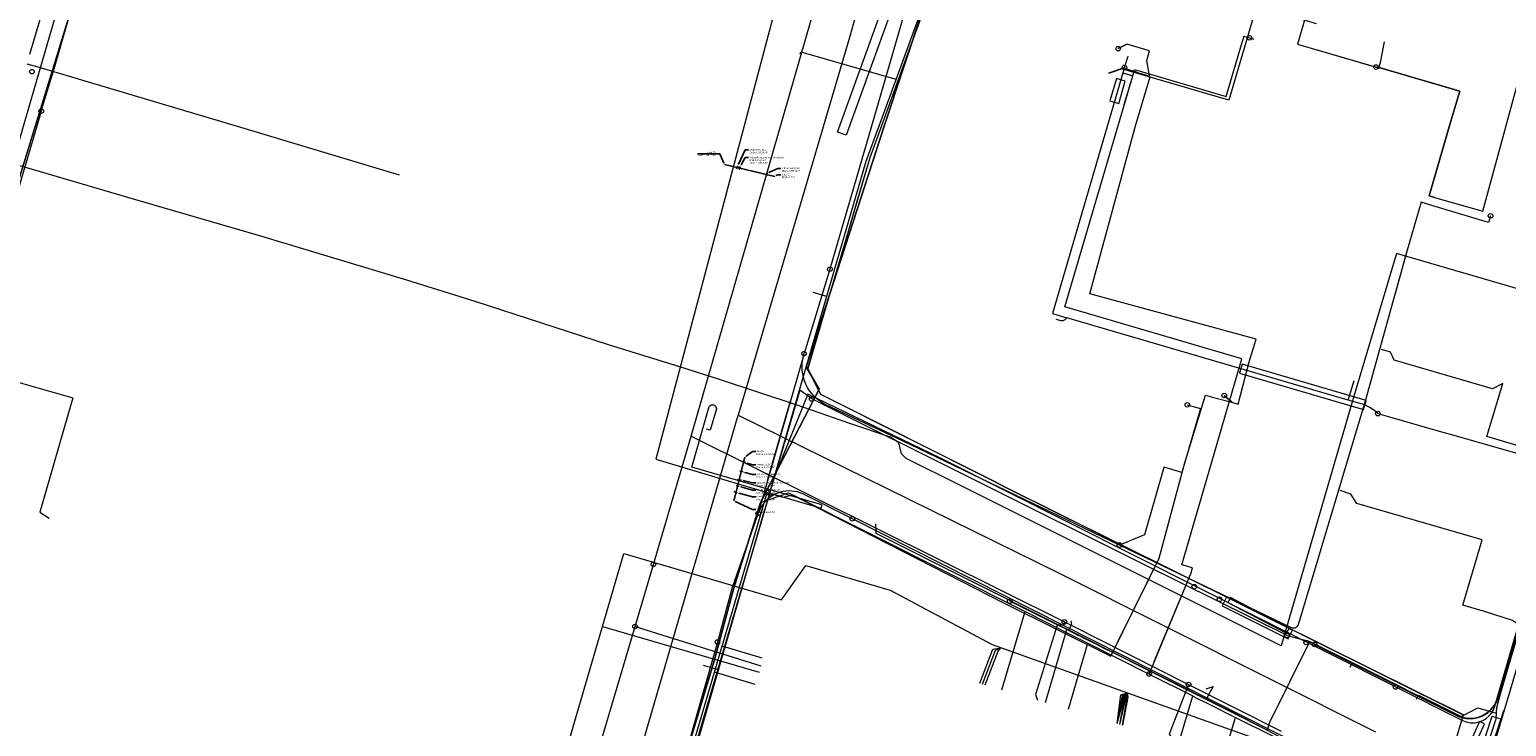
# Model space of a CAD drawing. Header units: metres. Extents: x 136717 to 137105, y 452657 to 453124.
# Tile 14 of 27: x 136797 to 136957, y 452935 to 453010. Entities that reach past the tile are written whole.
import ezdxf
from ezdxf import colors
from ezdxf.entities.mleader import LeaderData, LeaderLine
from ezdxf.math import Vec2, Vec3

# ---------------------------------------------------------------- set-up
doc = ezdxf.new("R2010")
doc.units = ezdxf.units.M
doc.header["$MEASUREMENT"] = 0
for name, color, linetype, lineweight in [('DATA_GM0344_TELECOMMUNICATIEKAB', 7, 'Continuous', 0), ('DATA_KL1010_OVERIG', 7, 'Continuous', 0), ('DATA_KL1010_TELECOMMUNICATIEKAB', 7, 'Continuous', 0), ('DATA_KL1011_DUCT', 7, 'Continuous', 0), ('DATA_KL1011_KABELBED', 7, 'Continuous', 0), ('DATA_KL1011_KAST', 7, 'Continuous', 0), ('DATA_KL1011_MANTELBUIS', 7, 'Continuous', 0), ('DATA_KL1011_TELECOMMUNICATIEKAB', 7, 'Continuous', 0), ('DATA_KL1016_TELECOMMUNICATIEKAB', 7, 'Continuous', 0), ('DATA_KL1049_TELECOMMUNICATIEKAB', 7, 'Continuous', 0), ('DATA_KL1051_GTWP', 7, 'Continuous', 0), ('DATA_KL1051_KABELBED', 7, 'Continuous', 0), ('DATA_KL1051_MANTELBUIS', 7, 'Continuous', 0), ('DATA_KL1081_MOF', 7, 'Continuous', 0), ('DATA_KL1081_TELECOMMUNICATIEKAB', 7, 'Continuous', 0), ('DATA_KL1089_TELECOMMUNICATIEKAB', 7, 'Continuous', 0), ('GAS-LD_KL1081_AFSLUITER', 7, 'Continuous', 0), ('GAS-LD_KL1081_MANTELBUIS', 7, 'Continuous', 0), ('GAS-LD_KL1081_OLIEGASCHEMIPIJP', 7, 'Continuous', 0), ('GAS-LD_KL1081_TSTUK', 7, 'Continuous', 0), ('LS_KL1081_ELEKTRICITEITSKABEL', 7, 'Continuous', 0), ('LS_KL1081_MANTELBUIS', 7, 'Continuous', 0), ('LS_KL1081_MOF', 7, 'Continuous', 0), ('MS_KL1081_MANTELBUIS', 7, 'Continuous', 0), ('MS_KL1081_MOF', 7, 'Continuous', 0), ('OVERIG_GM0344_MANTELBUIS', 7, 'Continuous', 0), ('OVERIG_GM0344_OVERIG', 7, 'Continuous', 0), ('RIOOL-VV_GM0344_OVERIG', 7, 'Continuous', 0), ('RIOOL-VV_GM0344_RIOOLLEIDING', 7, 'Continuous', 0), ('WATER_KL1048_AFSLUITER', 7, 'Continuous', 0), ('WATER_KL1048_PUNTVANLEVERING', 7, 'Continuous', 0), ('WATER_KL1048_WATERLEIDING', 7, 'Continuous', 0)]:
    doc.layers.add(name, color=color, linetype=linetype, lineweight=lineweight)

# ---------------------------------------------------------------- blocks, each defined once
blk = doc.blocks.new('LI_21O060533_1')
at = {"layer": 'DATA_GM0344_TELECOMMUNICATIEKAB', "color": 3, "linetype": 'Continuous', "flags": 128}
blk.add_lwpolyline([(136892.19, 453017.82), (136885.4, 452999.01), (136884.46, 452999.35), (136891.25, 453018.16), (136892.19, 453017.82), (136892.19, 453017.82), (136893.43, 453017.36)], dxfattribs=at)
at = {"layer": 'DATA_KL1010_OVERIG', "color": 3, "linetype": 'Continuous'}
blk.add_circle((136942.79, 453006.41), 0.25, dxfattribs=at)
at = {"layer": 'DATA_KL1010_TELECOMMUNICATIEKAB', "color": 3, "linetype": 'Continuous', "flags": 128}
for points in [[(136811.51, 453066.85), (136814.09, 453065.97), (136815.8, 453065.41), (136818.32, 453073.11), (136846.77, 453065.26), (136869.87, 453057.81), (136882.98, 453028.97), (136885.69, 453028.26), (136896.73, 453025.39), (136900.1, 453026.91), (136905.23, 453025.64), (136929.91, 453018.5), (136936.56, 453016.68), (136934.29, 453008.9), (136935.53, 453008.54), (136943.11, 453006.32), (136943.29, 453006.91), (136943.7, 453009.13)], [(136811.51, 453066.85), (136814.09, 453065.97), (136815.8, 453065.41), (136818.32, 453073.11), (136846.77, 453065.26), (136869.87, 453057.81), (136882.98, 453028.97), (136885.69, 453028.26), (136896.73, 453025.39), (136900.1, 453026.91), (136905.23, 453025.64), (136929.91, 453018.5), (136936.56, 453016.68), (136934.29, 453008.9), (136935.53, 453008.54), (136942.79, 453006.41), (136943.11, 453006.32), (136943.23, 453006.31), (136951.85, 453003.79), (136950.79, 453000.17), (136948.53, 452992.44), (136949.11, 452992.27), (136954.35, 452990.79), (136959.5, 453009.6)], [(136811.51, 453066.85), (136814.09, 453065.97), (136815.8, 453065.41), (136818.32, 453073.11), (136846.77, 453065.26), (136869.87, 453057.81), (136882.98, 453028.97), (136885.69, 453028.26), (136896.73, 453025.39), (136900.1, 453026.91), (136905.23, 453025.64), (136929.91, 453018.5), (136936.56, 453016.68), (136934.29, 453008.9), (136935.53, 453008.54), (136942.79, 453006.41)], [(136942.79, 453006.41), (136943.11, 453006.32), (136943.29, 453006.91)], [(136949.11, 452992.27), (136948.53, 452992.44), (136950.79, 453000.17), (136951.85, 453003.79), (136943.23, 453006.31), (136943.11, 453006.32), (136942.79, 453006.41)]]:
    blk.add_lwpolyline(points, dxfattribs=at)
at = {"layer": 'DATA_KL1011_DUCT', "color": 3, "linetype": 'Continuous', "flags": 128}
for points in [[(136961.99, 453010.58), (136959.47, 453011.33), (136964.66, 453028.9), (136913.65, 453043.89), (136912.02, 453043.94), (136909.71, 453043.28), (136907.8, 453041.96), (136905.24, 453038.89), (136902.46, 453034.68), (136900.25, 453028.81), (136895.85, 453019.1), (136889.5, 453000), (136881.08, 452973.91), (136882.46, 452971.5), (136876.11, 452959.22), (136873.21, 452949.82), (136871.14, 452942.17), (136866.96, 452928.31), (136860.47, 452906.34), (136843.34, 452847.8), (136847.86, 452846.48), (136848.01, 452846.99)], [(136716.95, 452743.91), (136779.85, 452725.47), (136789.69, 452723.36), (136805.32, 452718.87), (136814.27, 452750), (136828.76, 452799.04), (136836.72, 452825.19), (136860.47, 452906.34), (136866.96, 452928.31), (136871.14, 452942.17), (136873.21, 452949.82), (136876.11, 452959.22), (136882.46, 452971.5), (136881.08, 452973.91), (136889.5, 453000), (136895.85, 453019.1), (136900.25, 453028.81), (136934.73, 453018.98), (136932.79, 453012.16), (136936.29, 453011.13)]]:
    blk.add_lwpolyline(points, dxfattribs=at)
at = {"layer": 'DATA_KL1011_KABELBED', "color": 3, "linetype": 'Continuous', "flags": 128}
for points in [[(136900.25, 453028.81), (136895.85, 453019.1), (136889.5, 453000), (136881.08, 452973.91), (136882.46, 452971.5), (136876.11, 452959.22)], [(136927.16, 452970.08), (136927.85, 452969.89), (136929.06, 452974.46), (136929.79, 452976.92), (136911.79, 452981.85), (136916.75, 453000.04), (136918.3, 453005.25), (136917.98, 453007.11), (136918.26, 453008.17), (136915.8, 453008.87)], [(136914.86, 453008.4), (136915.8, 453008.87)], [(136793.27, 452972.95), (136801.62, 452970.55), (136798.06, 452958.18), (136799.07, 452957.52)], [(136967.27, 452973.12), (136957.6, 452939.85), (136952.8, 452923.69), (136951.3, 452924.42), (136948.12, 452922.69), (136941.24, 452899.46), (136946.32, 452893.69), (136945.77, 452893.18)], [(136876.11, 452959.22), (136879.17, 452960.27), (136902.53, 452948.33), (136914.06, 452942.56), (136919.3, 452953.18), (136922.04, 452963.4), (136924.32, 452970.86), (136925.33, 452970.58)], [(136926.35, 452970.82), (136927.16, 452970.08)], [(136925.33, 452970.58), (136927.16, 452970.08)], [(136873.21, 452949.82), (136876.11, 452959.22)], [(136876.11, 452959.22), (136873.21, 452949.82)], [(136864.91, 452921.37), (136871.14, 452942.17), (136873.21, 452949.82)]]:
    blk.add_lwpolyline(points, dxfattribs=at)
at = {"layer": 'DATA_KL1011_KAST', "color": 3, "linetype": 'Continuous'}
for centre in [(136914.86, 453008.4), (136926.35, 452970.82)]:
    blk.add_circle(centre, 0.25, dxfattribs=at)
at = {"layer": 'DATA_KL1011_MANTELBUIS', "color": 3, "linetype": 'Continuous', "flags": 128}
for points in [[(136877.7, 452962.25), (136882.46, 452971.5)], [(136914.87, 452944.21), (136918.29, 452951.13)], [(136956.61, 452936.7), (136953.18, 452924.97)]]:
    blk.add_lwpolyline(points, dxfattribs=at)
at = {"layer": 'DATA_KL1011_TELECOMMUNICATIEKAB', "color": 3, "linetype": 'Continuous', "flags": 128}
for points in [[(136961.99, 453010.58), (136959.47, 453011.33), (136960.52, 453014.9), (136961.28, 453017.46), (136964.66, 453028.9), (136941.22, 453035.79), (136913.65, 453043.89), (136912.02, 453043.94), (136909.71, 453043.28), (136907.8, 453041.96), (136905.24, 453038.89), (136902.46, 453034.68), (136900.25, 453028.81), (136895.85, 453019.1), (136889.5, 453000), (136881.08, 452973.91), (136882.46, 452971.5), (136876.11, 452959.22), (136873.21, 452949.82), (136871.14, 452942.17), (136864.91, 452921.37)], [(136900.25, 453028.81), (136895.85, 453019.1), (136889.5, 453000), (136881.08, 452973.91), (136882.46, 452971.5), (136876.11, 452959.22)], [(136926.35, 452970.82), (136927.16, 452970.08), (136927.85, 452969.89), (136929.06, 452974.46), (136929.79, 452976.92), (136911.79, 452981.85), (136916.75, 453000.04), (136918.3, 453005.25), (136917.98, 453007.11), (136918.26, 453008.17), (136915.8, 453008.87)], [(136926.35, 452970.82), (136927.16, 452970.08), (136927.85, 452969.89), (136929.06, 452974.46), (136929.79, 452976.92), (136911.79, 452981.85), (136916.75, 453000.04), (136918.3, 453005.25), (136917.98, 453007.11), (136918.26, 453008.17), (136915.8, 453008.87)], [(136926.35, 452970.82), (136927.16, 452970.08), (136927.85, 452969.89), (136929.06, 452974.46), (136929.79, 452976.92), (136911.79, 452981.85), (136916.75, 453000.04), (136918.3, 453005.25), (136917.98, 453007.11), (136918.26, 453008.17), (136915.8, 453008.87)], [(136926.35, 452970.82), (136927.16, 452970.08), (136927.85, 452969.89), (136929.06, 452974.46), (136929.79, 452976.92), (136911.79, 452981.85), (136916.75, 453000.04), (136918.3, 453005.25), (136917.98, 453007.11), (136918.26, 453008.17), (136915.8, 453008.87)], [(136926.35, 452970.82), (136927.16, 452970.08), (136927.85, 452969.89), (136929.06, 452974.46), (136929.79, 452976.92), (136911.79, 452981.85), (136916.75, 453000.04), (136918.3, 453005.25), (136917.98, 453007.11), (136918.26, 453008.17), (136915.8, 453008.87)], [(136926.35, 452970.82), (136927.16, 452970.08), (136927.85, 452969.89), (136929.06, 452974.46), (136929.79, 452976.92), (136911.79, 452981.85), (136916.75, 453000.04), (136918.3, 453005.25), (136917.98, 453007.11), (136918.26, 453008.17), (136915.8, 453008.87)], [(136926.35, 452970.82), (136927.16, 452970.08), (136927.85, 452969.89), (136929.06, 452974.46), (136929.79, 452976.92), (136911.79, 452981.85), (136916.75, 453000.04), (136918.3, 453005.25), (136917.98, 453007.11), (136918.26, 453008.17), (136915.8, 453008.87)], [(136926.35, 452970.82), (136927.16, 452970.08), (136927.85, 452969.89), (136929.06, 452974.46), (136929.79, 452976.92), (136911.79, 452981.85), (136916.75, 453000.04), (136918.3, 453005.25), (136917.98, 453007.11), (136918.26, 453008.17), (136915.8, 453008.87)], [(136926.35, 452970.82), (136927.16, 452970.08), (136927.85, 452969.89), (136929.06, 452974.46), (136929.79, 452976.92), (136911.79, 452981.85), (136916.75, 453000.04), (136918.3, 453005.25), (136917.98, 453007.11), (136918.26, 453008.17), (136915.8, 453008.87)], [(136926.35, 452970.82), (136927.16, 452970.08), (136927.85, 452969.89), (136929.06, 452974.46), (136929.79, 452976.92), (136911.79, 452981.85), (136916.75, 453000.04), (136918.3, 453005.25), (136917.98, 453007.11), (136918.26, 453008.17), (136915.8, 453008.87)], [(136926.35, 452970.82), (136927.16, 452970.08), (136927.85, 452969.89), (136929.06, 452974.46), (136929.79, 452976.92), (136911.79, 452981.85), (136916.75, 453000.04), (136918.3, 453005.25), (136917.98, 453007.11), (136918.26, 453008.17), (136915.8, 453008.87)], [(136926.35, 452970.82), (136927.16, 452970.08), (136927.85, 452969.89), (136929.06, 452974.46), (136929.79, 452976.92), (136911.79, 452981.85), (136916.75, 453000.04), (136918.3, 453005.25), (136917.98, 453007.11), (136918.26, 453008.17), (136915.8, 453008.87)], [(136926.35, 452970.82), (136927.16, 452970.08), (136927.85, 452969.89), (136929.06, 452974.46), (136929.79, 452976.92), (136911.79, 452981.85), (136916.75, 453000.04), (136918.3, 453005.25), (136917.98, 453007.11), (136918.26, 453008.17), (136915.8, 453008.87)], [(136926.35, 452970.82), (136927.16, 452970.08), (136927.85, 452969.89), (136929.06, 452974.46), (136929.79, 452976.92), (136911.79, 452981.85), (136916.75, 453000.04), (136918.3, 453005.25), (136917.98, 453007.11), (136918.26, 453008.17), (136915.8, 453008.87)], [(136926.35, 452970.82), (136927.16, 452970.08), (136927.85, 452969.89), (136929.06, 452974.46), (136929.79, 452976.92), (136911.79, 452981.85), (136916.75, 453000.04), (136918.3, 453005.25), (136917.98, 453007.11), (136918.26, 453008.17), (136915.8, 453008.87)], [(136926.35, 452970.82), (136927.16, 452970.08), (136927.85, 452969.89), (136929.06, 452974.46), (136929.79, 452976.92), (136911.79, 452981.85), (136916.75, 453000.04), (136918.3, 453005.25), (136917.98, 453007.11), (136918.26, 453008.17), (136915.8, 453008.87)], [(136926.35, 452970.82), (136927.16, 452970.08), (136927.85, 452969.89), (136929.06, 452974.46), (136929.79, 452976.92), (136911.79, 452981.85), (136916.75, 453000.04), (136918.3, 453005.25), (136917.98, 453007.11), (136918.26, 453008.17), (136915.8, 453008.87)], [(136926.35, 452970.82), (136927.16, 452970.08), (136927.85, 452969.89), (136929.06, 452974.46), (136929.79, 452976.92), (136911.79, 452981.85), (136916.75, 453000.04), (136918.3, 453005.25), (136917.98, 453007.11), (136918.26, 453008.17), (136915.8, 453008.87)], [(136926.35, 452970.82), (136927.16, 452970.08), (136927.85, 452969.89), (136929.06, 452974.46), (136929.79, 452976.92), (136911.79, 452981.85), (136916.75, 453000.04), (136918.3, 453005.25), (136917.98, 453007.11), (136918.26, 453008.17), (136915.8, 453008.87)], [(136926.35, 452970.82), (136927.16, 452970.08), (136927.85, 452969.89), (136929.06, 452974.46), (136929.79, 452976.92), (136911.79, 452981.85), (136916.75, 453000.04), (136918.3, 453005.25), (136917.98, 453007.11), (136918.26, 453008.17), (136915.8, 453008.87)], [(136926.35, 452970.82), (136927.16, 452970.08), (136927.85, 452969.89), (136929.06, 452974.46), (136929.79, 452976.92), (136911.79, 452981.85), (136916.75, 453000.04), (136918.3, 453005.25), (136917.98, 453007.11), (136918.26, 453008.17), (136915.8, 453008.87), (136914.86, 453008.4)], [(136914.86, 453008.4), (136915.8, 453008.87)], [(136914.86, 453008.4), (136915.8, 453008.87)], [(136914.86, 453008.4), (136915.8, 453008.87)], [(136914.86, 453008.4), (136915.8, 453008.87)], [(136914.86, 453008.4), (136915.8, 453008.87)], [(136914.86, 453008.4), (136915.8, 453008.87)], [(136914.86, 453008.4), (136915.8, 453008.87)], [(136914.86, 453008.4), (136915.8, 453008.87)], [(136914.86, 453008.4), (136915.8, 453008.87)], [(136914.86, 453008.4), (136915.8, 453008.87)], [(136914.86, 453008.4), (136915.8, 453008.87)], [(136914.86, 453008.4), (136915.8, 453008.87)], [(136914.86, 453008.4), (136915.8, 453008.87)], [(136914.86, 453008.4), (136915.8, 453008.87)], [(136914.86, 453008.4), (136915.8, 453008.87)], [(136914.86, 453008.4), (136915.8, 453008.87)], [(136914.86, 453008.4), (136915.8, 453008.87)], [(136914.86, 453008.4), (136915.8, 453008.87)], [(136914.86, 453008.4), (136915.8, 453008.87)], [(136914.86, 453008.4), (136915.8, 453008.87)], [(136914.86, 453008.4), (136915.8, 453008.87)], [(136914.86, 453008.4), (136915.8, 453008.87)], [(136914.86, 453008.4), (136915.8, 453008.87)], [(136914.86, 453008.4), (136915.8, 453008.87)], [(136914.86, 453008.4), (136915.8, 453008.87)], [(136914.86, 453008.4), (136915.8, 453008.87)], [(136914.86, 453008.4), (136915.8, 453008.87)], [(136914.86, 453008.4), (136915.8, 453008.87)], [(136914.86, 453008.4), (136915.8, 453008.87)], [(136965.66, 452973.35), (136965.82, 452973.45), (136967.27, 452973.12), (136957.6, 452939.85), (136952.8, 452923.69), (136951.3, 452924.42), (136948.12, 452922.69), (136941.24, 452899.46), (136946.32, 452893.69), (136945.77, 452893.18), (136950.92, 452891.72), (136951.41, 452893.38), (136953.42, 452900.02), (136955.29, 452899.47), (136955.91, 452899.7)], [(136866.59, 452909.55), (136866.71, 452909.97), (136861.96, 452911.37), (136864.91, 452921.37), (136871.14, 452942.17), (136873.21, 452949.82), (136876.11, 452959.22), (136879.17, 452960.27), (136902.53, 452948.33), (136914.06, 452942.56), (136919.3, 452953.18), (136922.04, 452963.4), (136924.32, 452970.86), (136925.33, 452970.58), (136927.16, 452970.08), (136926.35, 452970.82)], [(136876.11, 452959.22), (136873.21, 452949.82)], [(136864.91, 452921.37), (136871.14, 452942.17), (136873.21, 452949.82)]]:
    blk.add_lwpolyline(points, dxfattribs=at)
at = {"layer": 'DATA_KL1016_TELECOMMUNICATIEKAB', "color": 3, "linetype": 'Continuous', "flags": 128}
for points in [[(136785.15, 452976.82), (136785.7, 452977), (136787.5, 452977.8), (136788, 452978.2), (136789.1, 452979), (136790.4, 452980.3), (136790.9, 452980.8), (136791.9, 452982.4), (136792.5, 452983.6), (136792.7, 452984.2), (136801.2, 453011.8), (136813, 453052.7), (136813.4, 453054), (136812.9, 453057.7), (136836, 453122.2), (136828.38, 453124.48)], [(136785.16, 452976.86), (136786.3, 452977.3), (136786.9, 452977.5), (136788, 452978.2), (136789.5, 452979.4), (136790, 452979.8), (136790.9, 452980.8), (136791.9, 452982.4), (136792.2, 452983), (136792.9, 452984.8), (136801.2, 453011.8), (136806.8, 453031.2), (136813.4, 453054), (136812.9, 453057.7), (136836, 453122.2), (136828.38, 453124.48)]]:
    blk.add_lwpolyline(points, dxfattribs=at)
at = {"layer": 'DATA_KL1049_TELECOMMUNICATIEKAB', "color": 3, "linetype": 'Continuous', "flags": 128}
for points in [[(136894.15, 453013.62), (136889.95, 453002.03), (136887.96, 452996.56), (136885.28, 452987.47), (136883.1, 452980.05), (136881.22, 452973.75), (136882.61, 452970.95), (136901.41, 452961.55), (136902.63, 452960.9), (136926.98, 452948.78), (136952.23, 452936.24), (136952.04, 452935.6), (136949.58, 452927.31)], [(136894.17, 453013.61), (136889.95, 453002.03), (136887.96, 452996.56), (136887.65, 452995.48), (136886.57, 452991.83), (136885.28, 452987.47), (136883.49, 452981.36), (136881.24, 452973.74), (136882.63, 452970.95), (136901.43, 452961.54), (136902.64, 452960.89), (136926.99, 452948.77), (136952.24, 452936.23), (136949.28, 452926.22)], [(136859, 452945.78), (136861.32, 452953.69), (136878.4, 452948.68), (136881.02, 452952.38), (136890.16, 452949.72), (136901.22, 452943.82)], [(136854.7, 452931.08), (136859, 452945.78)], [(136859, 452945.78), (136875.96, 452940.84)], [(136899.87, 452939.63), (136901.28, 452943.33), (136902.16, 452943.48)], [(136900.16, 452939.54), (136901.56, 452943.23), (136902.16, 452943.48)], [(136900.45, 452939.46), (136901.85, 452943.13), (136902.16, 452943.48)], [(136901.22, 452943.82), (136929.53, 452933.72), (136930.47, 452933.44), (136927.83, 452924.48)], [(136914.75, 452935.27), (136915.42, 452938.29), (136915.84, 452938.6)], [(136914.75, 452935.27), (136915.33, 452938.32), (136915.84, 452938.6)], [(136914.75, 452935.27), (136915.54, 452938.28), (136915.84, 452938.6)], [(136914.75, 452935.27), (136915.14, 452938.39), (136915.84, 452938.6)], [(136915.04, 452935.18), (136915.65, 452938.19), (136915.84, 452938.6)], [(136915.04, 452935.18), (136915.74, 452938.16), (136915.84, 452938.6)], [(136915.04, 452935.18), (136915.59, 452938.24), (136915.84, 452938.6)], [(136915.32, 452935.1), (136915.82, 452938.14), (136915.84, 452938.6)], [(136915.84, 452938.6), (136915.89, 452938.12), (136915.32, 452935.1)]]:
    blk.add_lwpolyline(points, dxfattribs=at)
at = {"layer": 'DATA_KL1051_GTWP', "color": 3, "linetype": 'Continuous'}
for centre in [(136955.2, 452990.29), (136883.64, 452984.51), (136883.64, 452984.51), (136880.83, 452975.35), (136880.83, 452975.35), (136880.83, 452975.35), (136922.35, 452969.81), (136875.88, 452958.05), (136875.88, 452958.05), (136875.88, 452958.05), (136886.07, 452957.46), (136886.07, 452957.46), (136915, 452954.61), (136915, 452954.61), (136915, 452954.61), (136871.46, 452944.1), (136871.46, 452944.1)]:
    blk.add_circle(centre, 0.25, dxfattribs=at)
at = {"layer": 'DATA_KL1051_KABELBED', "color": 3, "linetype": 'Continuous', "flags": 128}
for points in [[(136788.6, 452988.61), (136792.11, 452987.54), (136792.65, 452987.37), (136796.31, 453000), (136805.46, 453031.57), (136816.85, 453070.82)], [(136870.49, 453058.98), (136902.54, 453049.64), (136901.85, 453047.26), (136901.85, 453047.26), (136901.37, 453045.6), (136888.14, 453000), (136883.64, 452984.51)], [(136955.2, 452990.29), (136954.99, 452989.58), (136948.85, 452991.41), (136947.68, 452991.75), (136946.18, 452986.56), (136941.61, 452970.2), (136934.36, 452945.97), (136934.34, 452945.93), (136934.32, 452945.89), (136934.3, 452945.85), (136934.28, 452945.81), (136934.25, 452945.78), (136934.22, 452945.75), (136934.19, 452945.72), (136934.15, 452945.69), (136934.11, 452945.67), (136934.07, 452945.65), (136934.03, 452945.63), (136933.99, 452945.62), (136933.94, 452945.61), (136933.9, 452945.6), (136933.86, 452945.6), (136933.81, 452945.61), (136933.77, 452945.61), (136933.72, 452945.62), (136933.68, 452945.64), (136933.64, 452945.65), (136915, 452954.61), (136915, 452954.61)], [(136883.64, 452984.51), (136880.84, 452975.36), (136880.83, 452975.35)], [(136880.83, 452975.35), (136880.77, 452975.12), (136875.88, 452958.06), (136875.88, 452958.05)], [(136915, 452954.61), (136891.5, 452965.9), (136883.2, 452969.8), (136882.86, 452969.99), (136882.53, 452970.21), (136882.22, 452970.46), (136881.93, 452970.73), (136881.67, 452971.02), (136881.43, 452971.34), (136881.22, 452971.68), (136881.04, 452972.03), (136880.89, 452972.39), (136880.77, 452972.77), (136880.69, 452973.16), (136880.64, 452973.55), (136880.62, 452973.95), (136880.64, 452974.34), (136880.69, 452974.73), (136880.77, 452975.12), (136880.83, 452975.35)], [(136922.35, 452969.81), (136923.79, 452969.4), (136921.77, 452962.46), (136920.33, 452962.89), (136919.79, 452963.04), (136919.79, 452963.03), (136917.72, 452955.73), (136915, 452954.61), (136915, 452954.61)], [(136886.07, 452957.46), (136880.71, 452960.16), (136880.42, 452960.28), (136880.12, 452960.37), (136879.82, 452960.43), (136879.51, 452960.46), (136879.2, 452960.47), (136878.89, 452960.45), (136878.58, 452960.41), (136878.27, 452960.33), (136877.98, 452960.23), (136877.69, 452960.11), (136877.42, 452959.96), (136877.16, 452959.79), (136876.91, 452959.59), (136876.69, 452959.38), (136876.48, 452959.15), (136876.3, 452958.9), (136876.13, 452958.63), (136876, 452958.35), (136875.88, 452958.06), (136875.88, 452958.05)], [(136875.88, 452958.05), (136873.02, 452949.9), (136871.46, 452944.1)], [(136952.69, 452923.86), (136941.49, 452929.44), (136886.07, 452957.46)], [(136871.46, 452944.1), (136860.47, 452905.64), (136860.46, 452905.58)]]:
    blk.add_lwpolyline(points, dxfattribs=at)
at = {"layer": 'DATA_KL1051_MANTELBUIS', "color": 3, "linetype": 'Continuous', "flags": 128}
for points in [[(136946.18, 452986.55), (136944.83, 452981.73)], [(136876.89, 452961.6), (136879.37, 452970.25)], [(136926.76, 452948.96), (136933.57, 452945.69)]]:
    blk.add_lwpolyline(points, dxfattribs=at)
at = {"layer": 'DATA_KL1081_MOF', "color": 3, "linetype": 'Continuous'}
blk.add_circle((136944.91, 452939.24), 0.25, dxfattribs=at)
at = {"layer": 'DATA_KL1081_TELECOMMUNICATIEKAB', "color": 3, "linetype": 'Continuous', "flags": 128}
for points in [[(136944.91, 452939.24), (136952.14, 452935.61), (136952.57, 452935.45), (136953.02, 452935.36), (136953.49, 452935.36), (136953.94, 452935.45), (136954.37, 452935.62), (136954.72, 452935.83), (136955.03, 452936.1), (136955.3, 452936.41), (136955.5, 452936.77), (136955.65, 452937.15), (136967.25, 452976.84)], [(136944.91, 452939.24), (136895.54, 452964.07), (136881.26, 452970.96), (136877.6, 452961.94), (136839.92, 452833.7)]]:
    blk.add_lwpolyline(points, dxfattribs=at)
at = {"layer": 'DATA_KL1089_TELECOMMUNICATIEKAB', "color": 3, "linetype": 'Continuous', "flags": 128}
blk.add_lwpolyline([(136960.5, 452981.7), (136945, 452986.2), (136940.3, 452970.5), (136932.5, 452943.7), (136920.1, 452949.9), (136897.7, 452961.1), (136891.9, 452964), (136891.4, 452964.5), (136891.1, 452965.7), (136890.2, 452966.3), (136885.8, 452967.8), (136880, 452969.8), (136871.8, 452972.5), (136867.5, 452973.9), (136859.64, 452976.3), (136845.2, 452981), (136837.8, 452983.3), (136822, 452988.1), (136808.2, 452992.1), (136796.9, 452995.4), (136793, 452996.5), (136791.07, 452997.05)], dxfattribs=at)
at = {"layer": 'GAS-LD_KL1081_AFSLUITER', "color": 41, "linetype": 'Continuous'}
for centre in [(136929.08, 453009.57), (136915.55, 453006.37)]:
    blk.add_circle(centre, 0.25, dxfattribs=at)
at = {"layer": 'GAS-LD_KL1081_MANTELBUIS', "color": 41, "linetype": 'Continuous', "flags": 128}
for points in [[(136915.52, 453002.34), (136916.23, 453004.74)], [(136918.76, 452941.98), (136922.53, 452950.99)]]:
    blk.add_lwpolyline(points, dxfattribs=at)
at = {"layer": 'GAS-LD_KL1081_OLIEGASCHEMIPIJP', "color": 41, "linetype": 'Continuous', "flags": 128}
for points in [[(136856.85, 453058.82), (136856.43, 453057.38), (136883.03, 453032.78), (136864.77, 452963.91), (136876.84, 452960.3)], [(136922.78, 452951.59), (136922.91, 452952.13), (136921.76, 452952.47), (136928.27, 452974.8), (136909.07, 452980.42), (136916.44, 453005.46), (136916.64, 453006.13), (136926.56, 453003.22), (136928.33, 453009.23)], [(136928.33, 453009.23), (136928.35, 453009.3), (136928.46, 453009.67), (136928.48, 453009.75), (136928.94, 453009.61), (136929.08, 453009.57)], [(136929.08, 453009.57), (136929.57, 453009.43)], [(136915.55, 453006.37), (136915.93, 453007.59), (136915.93, 453007.6)], [(136915.55, 453006.37), (136915.37, 453005.77), (136916.44, 453005.46)], [(136867.89, 452929.79), (136871.13, 452940.84), (136871.72, 452942.84), (136871.96, 452943.65), (136872.07, 452944.03), (136876.84, 452960.3)], [(136876.84, 452960.3), (136878.53, 452959.8), (136879.63, 452960.04), (136904.78, 452947.4), (136909.13, 452945.21), (136911.13, 452944.2), (136911.59, 452943.97), (136918.21, 452940.64)], [(136918.21, 452940.64), (136922.78, 452951.59)], [(136902.27, 452938.92), (136904.78, 452947.4)], [(136876.31, 452942.34), (136871.96, 452943.65)], [(136909.47, 452936.82), (136911.59, 452943.97)], [(136875.55, 452939.5), (136871.13, 452940.84)], [(136918.21, 452940.64), (136922.93, 452938.27), (136923.11, 452938.18), (136924.7, 452937.38), (136927.56, 452935.94), (136931.56, 452933.93)], [(136921.46, 452933.29), (136922.93, 452938.27)], [(136926.35, 452931.84), (136927.56, 452935.94)]]:
    blk.add_lwpolyline(points, dxfattribs=at)
at = {"layer": 'GAS-LD_KL1081_TSTUK', "color": 41, "linetype": 'Continuous'}
for centre in [(136876.84, 452960.3), (136918.21, 452940.64)]:
    blk.add_circle(centre, 0.25, dxfattribs=at)
at = {"layer": 'LS_KL1081_ELEKTRICITEITSKABEL', "color": 14, "linetype": 'Continuous', "flags": 128}
for points in [[(136935.08, 453080.99), (136933.34, 453075.31), (136924.59, 453046.49), (136923.48, 453042.68), (136937.4, 453038.6), (136926.86, 453002.82), (136918.08, 453005.4), (136916.84, 453005.76), (136915.49, 453006.16), (136907.75, 452979.7), (136909.29, 452979.25)], [(136798.22, 453001.63), (136799.7, 453006.47), (136804.13, 453021.94), (136812.66, 453050.52), (136813.17, 453052.37), (136815.06, 453059.13), (136817.82, 453068.99), (136818.45, 453068.81)], [(136916.84, 453005.76), (136916.85, 453005.81), (136915.4, 453006.24), (136913.8, 453005.71)], [(136918.08, 453005.4), (136918.1, 453005.45), (136916.95, 453005.78), (136916.87, 453005.86), (136915.4, 453006.29), (136913.82, 453005.76)], [(136798.22, 453001.63), (136797.72, 453000), (136789.41, 452971.82), (136788.93, 452971.97), (136784.14, 452973.38)], [(136909.29, 452979.25), (136909.24, 452979.16), (136909.16, 452979.08), (136909.08, 452979.01), (136908.88, 452978.92), (136908.67, 452978.91), (136908.15, 452979.06)], [(136942.99, 452968.86), (136942.74, 452969.08), (136942.19, 452969.47), (136941.9, 452969.64), (136941.59, 452969.79), (136939.79, 452970.31), (136909.29, 452979.25)], [(136933.15, 452944.81), (136935.62, 452944.16), (136937.08, 452943.43), (136940.19, 452941.88), (136951.8, 452936.06), (136952.3, 452935.91), (136952.81, 452935.84), (136953.33, 452935.86), (136953.84, 452935.96), (136954.32, 452936.15), (136954.8, 452936.43), (136955.23, 452936.8), (136955.58, 452937.24), (136955.85, 452937.73), (136956.03, 452938.26), (136957.94, 452944.63), (136967.49, 452977.17), (136963.3, 452978.54), (136962.89, 452977.21)], [(136936.14, 452943.85), (136951.78, 452936.01), (136952.29, 452935.86), (136952.82, 452935.79), (136953.35, 452935.81), (136953.87, 452935.92), (136954.37, 452936.11), (136954.85, 452936.41), (136955.27, 452936.78), (136955.63, 452937.22), (136955.9, 452937.71), (136956.08, 452938.25), (136957.99, 452944.62), (136967.55, 452977.21), (136963.27, 452978.61), (136962.84, 452977.22)], [(136939.79, 452970.31), (136940.41, 452972.45)], [(136881.67, 452970.44), (136880.38, 452971.39), (136870.94, 452939.26), (136866.59, 452924.45), (136862.34, 452909.98), (136858.02, 452895.31), (136857.36, 452893.05), (136856.54, 452890.27), (136852.23, 452875.57), (136849.6, 452866.62), (136848.86, 452864.12), (136847.83, 452860.62), (136843.21, 452844.89), (136840.25, 452834.83), (136838.99, 452830.54), (136838.73, 452829.65), (136838.09, 452827.46), (136835.67, 452818.54), (136835.77, 452817.92), (136835.51, 452817.04)], [(136933.15, 452944.81), (136917.79, 452952.42), (136881.67, 452970.44)], [(136942.99, 452968.86), (136944.24, 452968.5), (136949.64, 452966.96), (136951.48, 452966.43), (136961.42, 452963.59)], [(136931, 452934.56), (136927.08, 452936.54), (136923.83, 452938.17), (136923.74, 452938.22), (136923.64, 452938.27), (136923.52, 452938.32), (136913.84, 452943.17), (136913.74, 452943.22), (136913.64, 452943.27), (136912.18, 452944), (136911.64, 452944.27), (136911.04, 452944.57), (136910.84, 452944.67), (136910.8, 452944.69), (136910.73, 452944.73), (136910.51, 452944.83), (136909.29, 452945.45), (136908.04, 452946.07), (136908.04, 452946.07), (136903.12, 452948.53)], [(136906.98, 452937.55), (136909.29, 452945.45)], [(136936.14, 452943.85), (136935.6, 452944.12), (136931.24, 452935.37), (136931, 452934.56)], [(136940.19, 452941.88), (136939.97, 452941.34)]]:
    blk.add_lwpolyline(points, dxfattribs=at)
at = {"layer": 'LS_KL1081_MANTELBUIS', "color": 14, "linetype": 'Continuous', "flags": 128}
for points in [[(136914.67, 453005.15), (136913.97, 453002.75), (136914.93, 453002.47), (136915.63, 453004.87), (136914.67, 453005.15)], [(136928.02, 452973.24), (136941.45, 452969.31), (136941.74, 452970.27), (136928.3, 452974.2), (136928.02, 452973.24)], [(136933.28, 452944.44), (136933.74, 452945.38), (136926.59, 452948.95), (136926.12, 452948.01), (136933.28, 452944.44)], [(136926.75, 452948.4), (136933.09, 452945.05), (136933.37, 452945.58), (136927.02, 452948.93), (136926.75, 452948.4)], [(136950.75, 452926.76), (136954.55, 452935.25), (136954, 452935.5), (136950.2, 452927), (136950.75, 452926.76)]]:
    blk.add_lwpolyline(points, dxfattribs=at)
at = {"layer": 'LS_KL1081_MOF', "color": 14, "linetype": 'Continuous'}
for centre in [(136798.22, 453001.63), (136881.67, 452970.44), (136942.99, 452968.86), (136903.12, 452948.53), (136933.15, 452944.81), (136936.14, 452943.85)]:
    blk.add_circle(centre, 0.25, dxfattribs=at)
at = {"layer": 'MS_KL1081_MANTELBUIS', "color": 12, "linetype": 'Continuous', "flags": 128}
for points in [[(136933.28, 452944.44), (136933.74, 452945.38), (136926.59, 452948.95), (136926.12, 452948.01), (136933.28, 452944.44)], [(136926.75, 452948.4), (136933.09, 452945.05), (136933.37, 452945.58), (136927.02, 452948.93), (136926.75, 452948.4)], [(136950.75, 452926.76), (136954.55, 452935.25), (136954, 452935.5), (136950.2, 452927), (136950.75, 452926.76)]]:
    blk.add_lwpolyline(points, dxfattribs=at)
at = {"layer": 'MS_KL1081_MOF', "color": 12, "linetype": 'Continuous'}
for centre in [(136923.1, 452950.1), (136925.84, 452948.74), (136935.23, 452944.05)]:
    blk.add_circle(centre, 0.25, dxfattribs=at)
at = {"layer": 'OVERIG_GM0344_MANTELBUIS', "color": 111, "linetype": 'Continuous', "flags": 128}
blk.add_lwpolyline([(136952.99, 452925.51), (136952.03, 452925.82), (136955.36, 452936.08), (136956.31, 452935.77), (136952.99, 452925.51)], dxfattribs=at)
at = {"layer": 'OVERIG_GM0344_OVERIG', "color": 111, "linetype": 'Continuous', "flags": 128}
for points in [[(136812.81, 453061.45), (136812.15, 453059.96), (136799.24, 453015.62), (136798.84, 453014.25), (136796.95, 453007.77)], [(136913.14, 453044.33), (136912.67, 453044.38), (136911.92, 453044.36), (136911.41, 453044.31), (136909.79, 453043.89), (136909.38, 453043.74), (136908.89, 453043.45), (136908.25, 453043.06), (136907.7, 453042.61), (136906.84, 453041.69), (136905.6, 453040.17), (136902.11, 453035.74), (136899.75, 453029.82), (136897.9, 453024.54), (136889.01, 453000.17), (136888.95, 453000), (136887.53, 452996.19), (136880.51, 452972.13), (136876.55, 452958.37)], [(136880.43, 453007.82), (136880.5, 453008.06), (136890.79, 453005.08)], [(136796.67, 453006.76), (136797.83, 453006.42)], [(136797.83, 453006.42), (136819.42, 453000), (136836.97, 452994.74), (136836.99, 452994.74)], [(136951.88, 452923.74), (136955.82, 452935.77), (136955.86, 452937.02), (136956.29, 452938.5), (136966.45, 452973.08), (136967.39, 452976.28), (136967.95, 452978.2), (136974.36, 453000), (136975.34, 453003.33)], [(136881.78, 452982), (136883.27, 452981.57)], [(136965, 452964.23), (136964.25, 452963.57), (136954.81, 452966.36), (136956.53, 452972.12), (136955.4, 452971.53), (136944.74, 452974.65), (136944.35, 452975.51), (136943.38, 452975.82)], [(136882.51, 452959.03), (136868.67, 452963.07), (136870.57, 452969.61), (136870.6, 452969.65), (136870.63, 452969.69), (136870.66, 452969.71), (136870.68, 452969.73), (136870.71, 452969.75), (136870.73, 452969.76), (136870.74, 452969.76), (136870.77, 452969.78), (136870.78, 452969.78), (136870.81, 452969.79), (136870.88, 452969.81), (136870.9, 452969.81), (136870.92, 452969.81), (136870.96, 452969.81), (136871, 452969.8), (136871.05, 452969.79), (136871.11, 452969.77), (136871.15, 452969.75), (136871.18, 452969.72), (136871.25, 452969.65), (136871.27, 452969.62), (136871.3, 452969.57), (136871.32, 452969.53), (136871.33, 452969.49), (136871.34, 452969.45), (136871.34, 452969.39), (136870.66, 452967.06), (136870.28, 452967.17)], [(136877.04, 452959.97), (136877.53, 452960.12), (136882.68, 452958.6), (136882.8, 452958.95)], [(136959.4, 452945.2), (136957.58, 452946.42), (136954.55, 452947.43), (136952.21, 452948.09), (136954.28, 452955.19), (136940.7, 452959.1), (136940.06, 452960.12), (136938.89, 452960.53)], [(136838.37, 452828.22), (136840.45, 452835.08), (136850.89, 452870.95), (136851.25, 452872.25), (136853.26, 452879.11), (136855.25, 452885.95), (136857.35, 452893.12), (136857.8, 452894.64), (136862.6, 452910.75), (136863.18, 452912.71), (136867.68, 452927.56), (136876.55, 452958.37)], [(136882.8, 452958.95), (136882.51, 452959.03)], [(136949.43, 452924.64), (136948.87, 452924.84), (136941.3, 452928.45), (136940.83, 452929.33), (136930.56, 452934.77), (136927.41, 452936.38), (136888.64, 452955.88), (136888.63, 452956.9)], [(136909.72, 452946.39), (136909.8, 452946.01), (136909.47, 452945.39)], [(136869.92, 452941.6), (136871.58, 452941.12)], [(136924.39, 452939.03), (136925.14, 452939.3), (136924.65, 452938.38), (136924.43, 452937.87)], [(136947.19, 452937.92), (136947.38, 452938.35), (136952, 452936.03), (136953.83, 452936.98), (136955.79, 452936.4)]]:
    blk.add_lwpolyline(points, dxfattribs=at)
at = {"layer": 'RIOOL-VV_GM0344_OVERIG', "color": 211, "linetype": 'Continuous'}
blk.add_circle((136797.21, 453005.91), 0.25, dxfattribs=at)
at = {"layer": 'RIOOL-VV_GM0344_RIOOLLEIDING', "color": 211, "linetype": 'Continuous', "flags": 128}
for points in [[(136897.7, 453052.48), (136885.76, 453009.61)], [(136885.76, 453009.61), (136873.71, 452968.7)], [(136861.67, 452927.34), (136873.71, 452968.7)], [(136873.71, 452968.7), (136908.38, 452951.61)], [(136908.38, 452951.61), (136942.72, 452934.36)]]:
    blk.add_lwpolyline(points, dxfattribs=at)
at = {"layer": 'WATER_KL1048_AFSLUITER', "color": 5, "linetype": 'Continuous'}
blk.add_circle((136864.52, 452952.52), 0.25, dxfattribs=at)
at = {"layer": 'WATER_KL1048_PUNTVANLEVERING', "color": 5, "linetype": 'Continuous'}
for centre in [(136862.53, 452945.79), (136909.04, 452946.28), (136922.49, 452939.5)]:
    blk.add_circle(centre, 0.25, dxfattribs=at)
at = {"layer": 'WATER_KL1048_WATERLEIDING', "color": 5, "linetype": 'Continuous', "flags": 128}
for points in [[(136868.62, 452966.4), (136882.76, 453015.56)], [(136864.52, 452952.52), (136868.62, 452966.4)], [(136868.62, 452966.4), (136909.04, 452946.28), (136909.85, 452945.88), (136922.49, 452939.5), (136932.53, 452934.44)], [(136851.25, 452907.6), (136851.42, 452908.18), (136853.75, 452916.08), (136858.08, 452930.7), (136862.53, 452945.79), (136864.52, 452952.52)], [(136862.53, 452945.79), (136876.16, 452941.52)], [(136909.04, 452946.28), (136908.93, 452945.97), (136908.26, 452945.95), (136905.92, 452938.43), (136906.12, 452937.8)], [(136922.49, 452939.5), (136920.38, 452934.13), (136920.79, 452933.49)]]:
    blk.add_lwpolyline(points, dxfattribs=at)

msp = doc.modelspace()

# ---------------------------------------------------------------- linework, layer by layer
at = {"color": 3}
for p, q in [((136872.22, 452995.84, 1.46), (136877.67, 452994.56, 1.72)), ((136874.43, 452964.15, 1.67), (136873.23, 452959.41, 1.63))]:
    msp.add_line(p, q, dxfattribs=at)
at = {"color": 2}
msp.add_line((136873.52, 452995.38, 0.91), (136873.65, 452995.72, 0.9), dxfattribs=at)
at = {"color": 251, "true_color": 0x636466}
msp.add_line((136873.92, 452995.64, 1.06), (136873.81, 452995.29, 1.04), dxfattribs=at)
at = {"color": 5}
for p, q in [((136876.85, 452994.9, 0.65), (136876.76, 452994.61, 0.64)), ((136873.89, 452962.63, 1.23), (136874.26, 452962.53, 1.24))]:
    msp.add_line(p, q, dxfattribs=at)
msp.add_line((136874.19, 452963.73, 0.67), (136874.49, 452963.53, 0.7))
at = {"color": 40, "true_color": 0xf8d731}
msp.add_line((136873.48, 452961.07, 0.89), (136873.81, 452960.97, 0.89), dxfattribs=at)
at = {"color": 30, "true_color": 0xf26722}
msp.add_line((136873.64, 452961.73, 1.16), (136874.07, 452961.64, 1.13), dxfattribs=at)
at = {"color": 252, "true_color": 0x939598}
msp.add_line((136873.61, 452960.28, 1.24), (136873.24, 452960.4, 1.25), dxfattribs=at)

# ---------------------------------------------------------------- block references
at = {"linetype": 'Continuous'}
msp.add_blockref('LI_21O060533_1', (0, 0), dxfattribs=at)

# ---------------------------------------------------------------- leaders
ml = msp.add_multileader_mtext('Standard')
ml.set_content('Sleuf C1\\PDiepte 1.464 NAP', color=256)
ml.set_leader_properties()
ml.build(insert=Vec2(0, 0))
ml.multileader.update_dxf_attribs({"text_right_attachment_type": 6, "dogleg_length": 0.36, "arrow_head_size": 0.18})
ctx = ml.context
ctx.base_point, ctx.char_height, ctx.arrow_head_size, ctx.landing_gap_size, ctx.plane_origin = Vec3(136868.66, 452997.12, 1.46), 0.18, 0.18, 0.09, Vec3(136872.22, 452995.84, 1.46)
ctx.right_attachment, ctx.text_align_type = 6, 2
notes = []
notes.append((ctx, [(0, (1, 1, 0), (136871.72, 452997, 1.46), (-1, 0), 0.36, [(0, [(136872.22, 452995.84, 1.46)], 0, [])])]))
ctx.mtext.insert, ctx.mtext.alignment, ctx.mtext.flow_direction = Vec3(136871.27, 452997.24, 1.46), 3, 5
ml = msp.add_multileader_mtext('Standard')
ml.set_content('Stedin PVC 315\\PDiepte 0.909 NAP ', color=256)
ml.set_leader_properties()
ml.build(insert=Vec2(0, 0))
ml.multileader.update_dxf_attribs({"text_right_attachment_type": 6, "dogleg_length": 0.36, "arrow_head_size": 0.18})
ctx = ml.context
ctx.base_point, ctx.char_height, ctx.arrow_head_size, ctx.landing_gap_size, ctx.plane_origin = Vec3(136874.82, 452997.42, 0.9), 0.18, 0.18, 0.09, Vec3(136873.65, 452995.72, 0.9)
ctx.right_attachment = 6
notes.append((ctx, [(0, (1, 1, 0), (136874.46, 452997.42, 0.9), (1, 0), 0.36, [(0, [(136873.65, 452995.72, 0.9)], 0, [])])]))
ctx.mtext.insert, ctx.mtext.width, ctx.mtext.flow_direction = Vec3(136874.91, 452997.54, 0.9), 2.8795, 5
ml = msp.add_multileader_mtext('Standard')
ml.set_content('Midden/Hoogspanning Dia 45mm\\PONB niet op klic\\PDiepte 1.056 NAP', color=256)
ml.set_leader_properties()
ml.build(insert=Vec2(0, 0))
ml.multileader.update_dxf_attribs({"text_right_attachment_type": 6, "dogleg_length": 0.36, "arrow_head_size": 0.18})
ctx = ml.context
ctx.base_point, ctx.char_height, ctx.arrow_head_size, ctx.landing_gap_size, ctx.plane_origin = Vec3(136874.82, 452996.59, 1.04), 0.18, 0.18, 0.09, Vec3(136873.81, 452995.29, 1.04)
ctx.right_attachment = 6
notes.append((ctx, [(0, (1, 1, 0), (136874.46, 452996.59, 1.04), (1, 0), 0.36, [(0, [(136873.92, 452995.64, 1.04)], 0, [])])]))
ctx.mtext.insert, ctx.mtext.flow_direction = Vec3(136874.91, 452996.71, 1.04), 5
ml = msp.add_multileader_mtext('Standard')
ml.set_content('Vittens 1x100 GIJ \\PDiepte 0,650 NAP', color=256)
ml.set_leader_properties()
ml.build(insert=Vec2(0, 0))
ml.multileader.update_dxf_attribs({"text_right_attachment_type": 6, "dogleg_length": 0.36, "arrow_head_size": 0.18})
ctx = ml.context
ctx.base_point, ctx.char_height, ctx.arrow_head_size, ctx.landing_gap_size, ctx.plane_origin = Vec3(136878.34, 452995.42, 0.65), 0.18, 0.18, 0.09, Vec3(136876.85, 452994.9, 0.65)
ctx.right_attachment = 6
notes.append((ctx, [(0, (1, 1, 0), (136877.98, 452995.42, 0.65), (1, 0), 0.36, [(0, [(136876.85, 452994.9, 0.65)], 0, [])])]))
ctx.mtext.insert, ctx.mtext.flow_direction = Vec3(136878.43, 452995.54, 0.65), 5
ml = msp.add_multileader_mtext('Standard')
ml.set_content('Sleuf C1\\PDiepte 1.721 ', color=256)
ml.set_leader_properties()
ml.build(insert=Vec2(0, 0))
ml.multileader.update_dxf_attribs({"text_right_attachment_type": 6, "dogleg_length": 0.36, "arrow_head_size": 0.18})
ctx = ml.context
ctx.base_point, ctx.char_height, ctx.arrow_head_size, ctx.landing_gap_size, ctx.plane_origin = Vec3(136878.34, 452994.74, 1.72), 0.18, 0.18, 0.09, Vec3(136877.67, 452994.56, 1.72)
ctx.right_attachment = 6
notes.append((ctx, [(0, (1, 1, 0), (136877.98, 452994.74, 1.72), (1, 0), 0.36, [(0, [(136877.67, 452994.56, 1.72)], 0, [])])]))
ctx.mtext.insert, ctx.mtext.flow_direction = Vec3(136878.43, 452994.86, 1.72), 5
ml = msp.add_multileader_mtext('Standard')
ml.set_content('Sleuf B1 \\PDiepte 1.674 NAP', color=256)
ml.set_leader_properties()
ml.build(insert=Vec2(0, 0))
ml.multileader.update_dxf_attribs({"text_right_attachment_type": 6, "dogleg_length": 0.36, "arrow_head_size": 0.18})
ctx = ml.context
ctx.base_point, ctx.char_height, ctx.arrow_head_size, ctx.landing_gap_size, ctx.plane_origin = Vec3(136875.61, 452964.74, 1.67), 0.18, 0.18, 0.09, Vec3(136874.43, 452964.15, 1.67)
ctx.right_attachment = 6
notes.append((ctx, [(0, (1, 1, 0), (136875.25, 452964.74, 1.67), (1, 0), 0.36, [(0, [(136874.43, 452964.15, 1.67)], 0, [])])]))
ctx.mtext.insert, ctx.mtext.flow_direction = Vec3(136875.7, 452964.86, 1.67), 5
ml = msp.add_multileader_mtext('Standard')
ml.set_content('Vittens 1x100 gij\\PDiepte 0.670 NAP', color=256)
ml.set_leader_properties()
ml.build(insert=Vec2(0, 0))
ml.multileader.update_dxf_attribs({"text_right_attachment_type": 6, "dogleg_length": 0.36, "arrow_head_size": 0.18})
ctx = ml.context
ctx.base_point, ctx.char_height, ctx.arrow_head_size, ctx.landing_gap_size, ctx.plane_origin = Vec3(136875.61, 452963.31, 0.7), 0.18, 0.18, 0.09, Vec3(136874.49, 452963.53, 0.7)
ctx.right_attachment = 6
notes.append((ctx, [(0, (1, 1, 0), (136875.25, 452963.31, 0.7), (1, 0), 0.36, [(0, [(136874.49, 452963.53, 0.7)], 0, [])])]))
ctx.mtext.insert, ctx.mtext.width, ctx.mtext.flow_direction = Vec3(136875.7, 452963.43, 0.7), 2.9047, 5
ml = msp.add_multileader_mtext('Standard')
ml.set_content('gm0344.overige-elektra dia 3,5cm\\PDiepte 1.165 NAP', color=256)
ml.set_leader_properties()
ml.build(insert=Vec2(0, 0))
ml.multileader.update_dxf_attribs({"text_right_attachment_type": 6, "dogleg_length": 0.36, "arrow_head_size": 0.18})
ctx = ml.context
ctx.base_point, ctx.char_height, ctx.arrow_head_size, ctx.landing_gap_size, ctx.plane_origin = Vec3(136875.61, 452961.34, 1.13), 0.18, 0.18, 0.09, Vec3(136874.07, 452961.64, 1.13)
ctx.right_attachment = 6
notes.append((ctx, [(0, (1, 1, 0), (136875.25, 452961.34, 1.13), (1, 0), 0.36, [(0, [(136874.07, 452961.64, 1.13)], 0, [])])]))
ctx.mtext.insert, ctx.mtext.flow_direction = Vec3(136875.7, 452961.46, 1.13), 5
ml = msp.add_multileader_mtext('Standard')
ml.set_content('GU OV 125 blauw PVC\\PDiepte 1.228 NAP', color=256)
ml.set_leader_properties()
ml.build(insert=Vec2(0, 0))
ml.multileader.update_dxf_attribs({"text_right_attachment_type": 6, "dogleg_length": 0.36, "arrow_head_size": 0.18})
ctx = ml.context
ctx.base_point, ctx.char_height, ctx.arrow_head_size, ctx.landing_gap_size, ctx.plane_origin = Vec3(136875.61, 452962.27, 1.24), 0.18, 0.18, 0.09, Vec3(136874.26, 452962.53, 1.24)
ctx.right_attachment = 6
notes.append((ctx, [(0, (1, 1, 0), (136875.25, 452962.27, 1.24), (1, 0), 0.36, [(0, [(136874.26, 452962.53, 1.24)], 0, [])])]))
ctx.mtext.insert, ctx.mtext.flow_direction = Vec3(136875.7, 452962.39, 1.24), 5
ml = msp.add_multileader_mtext('Standard')
ml.set_content('HWA PVC 125\\PDiepte 1.243 NAP', color=256)
ml.set_leader_properties()
ml.build(insert=Vec2(0, 0))
ml.multileader.update_dxf_attribs({"text_right_attachment_type": 6, "dogleg_length": 0.36, "arrow_head_size": 0.18})
ctx = ml.context
ctx.base_point, ctx.char_height, ctx.arrow_head_size, ctx.landing_gap_size, ctx.plane_origin = Vec3(136875.61, 452959.83, 1.24), 0.18, 0.18, 0.09, Vec3(136873.61, 452960.28, 1.24)
ctx.right_attachment = 6
notes.append((ctx, [(0, (1, 1, 0), (136875.25, 452959.83, 1.24), (1, 0), 0.36, [(0, [(136873.61, 452960.28, 1.24)], 0, [])])]))
ctx.mtext.insert, ctx.mtext.flow_direction = Vec3(136875.7, 452959.95, 1.24), 5
ml = msp.add_multileader_mtext('Standard')
ml.set_content('Stedin (GAS) PVC 315\\PDiepte 0.890 NAP', color=256)
ml.set_leader_properties()
ml.build(insert=Vec2(0, 0))
ml.multileader.update_dxf_attribs({"text_right_attachment_type": 6, "dogleg_length": 0.36, "arrow_head_size": 0.18})
ctx = ml.context
ctx.base_point, ctx.char_height, ctx.arrow_head_size, ctx.landing_gap_size, ctx.plane_origin = Vec3(136875.61, 452960.55, 0.89), 0.18, 0.18, 0.09, Vec3(136873.81, 452960.97, 0.89)
ctx.right_attachment = 6
notes.append((ctx, [(0, (1, 1, 0), (136875.25, 452960.55, 0.89), (1, 0), 0.36, [(0, [(136873.81, 452960.97, 0.89)], 0, [])])]))
ctx.mtext.insert, ctx.mtext.flow_direction = Vec3(136875.7, 452960.67, 0.89), 5
ml = msp.add_multileader_mtext('Standard')
ml.set_content('Sleuf B1 \\PDiepte 1.632 NAP ', color=256)
ml.set_leader_properties()
ml.build(insert=Vec2(0, 0))
ml.multileader.update_dxf_attribs({"text_right_attachment_type": 6, "dogleg_length": 0.36, "arrow_head_size": 0.18})
ctx = ml.context
ctx.base_point, ctx.char_height, ctx.arrow_head_size, ctx.landing_gap_size, ctx.plane_origin = Vec3(136875.61, 452958.45, 1.63), 0.18, 0.18, 0.09, Vec3(136873.23, 452959.41, 1.63)
ctx.right_attachment = 6
notes.append((ctx, [(0, (1, 1, 0), (136875.25, 452958.45, 1.63), (1, 0), 0.36, [(0, [(136873.23, 452959.41, 1.63)], 0, [])])]))
ctx.mtext.insert, ctx.mtext.flow_direction = Vec3(136875.7, 452958.57, 1.63), 5
for ctx, leaders in notes:
    for number, flags, end, landing, length, lines in leaders:
        leader = LeaderData()
        leader.index, (leader.has_last_leader_line, leader.has_dogleg_vector, leader.attachment_direction) = number, flags
        leader.last_leader_point, leader.dogleg_vector, leader.dogleg_length = Vec3(end), Vec3(landing), length
        for number, points, colour, breaks in lines:
            line = LeaderLine()
            line.index, line.vertices, line.color, line.breaks = number, Vec3.list(points), colors.encode_raw_color(colour), breaks
            leader.lines.append(line)
        ctx.leaders.append(leader)

doc.saveas('drawing.dxf')
